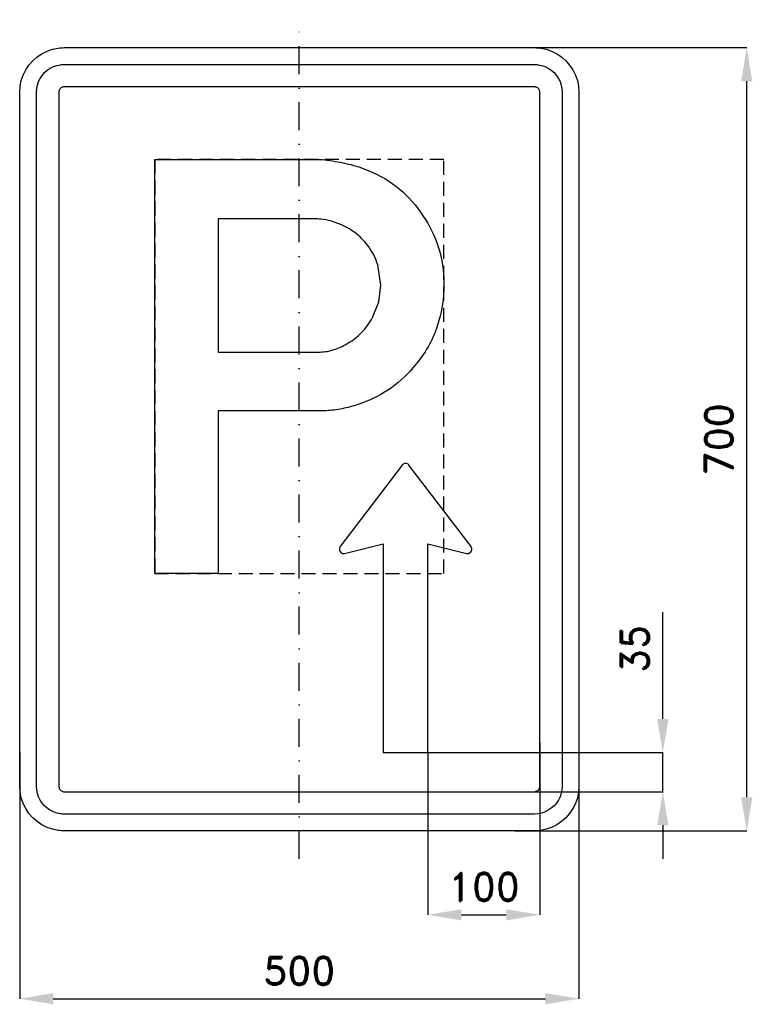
# Model space of a CAD drawing. Header units: millimetres. Extents: x -250 to 405, y -505 to 375.
import ezdxf

# ---------------------------------------------------------------- set-up
doc = ezdxf.new("R2010")
doc.units = ezdxf.units.MM
doc.header["$LTSCALE"] = 5
doc.linetypes.add('ČERCHOVANÁX2', pattern=[2, 1, -0.5, 0, -0.5])
doc.linetypes.add('ČÁRKOVANÁX2', pattern=[1.5, 1, -0.5])
doc.layers.add('Kóty', color=2, linetype='Continuous')
doc.layers.add('Značka', color=7, linetype='Continuous')
doc.styles.get("Standard").update_dxf_attribs({"font": 'romand.shx', "height": 25})
doc.dimstyles.get("Standard").update_dxf_attribs({"dimtxt": 25, "dimasz": 30, "dimexe": 0.18, "dimexo": 0.0625, "dimgap": 12.5, "dimtad": 1, "dimdec": 0, "dimzin": 0, "dimdsep": 46, "dimtxsty": 'Standard', "dimcen": 0.09, "dimadec": 0, "dimazin": 0, "dimtfac": 1, "dimtdec": 0, "dimtofl": 0, "dimtmove": 0, "dimatfit": 3, "dimfxl": 1, "dimtolj": 1, "dimtzin": 0, "dimarcsym": 0})

# ---------------------------------------------------------------- blocks, each defined once
blk = doc.blocks.new('*D1')
at = {"layer": 'Defpoints', "color": 0, "transparency": 16777216}
for p in [(-250, -280), (250, -280), (250, -500)]:
    blk.add_point(p, dxfattribs=at)
at = {"layer": 'Kóty', "color": 0, "lineweight": -2, "transparency": 16777216}
for p, q in [((-250, -280.0625), (-250, -500.18)), ((250, -280.0625), (250, -500.18)), ((-220, -500), (220, -500))]:
    blk.add_line(p, q, dxfattribs=at)
at = {"layer": 'Kóty', "color": 0, "transparency": 16777216}
for points in [[(-220, -495), (-220, -505), (-250, -500)], [(220, -495), (220, -505), (250, -500)]]:
    blk.add_solid(points, dxfattribs=at)
at = {"layer": 'Kóty', "color": 0, "transparency": 16777216, "insert": (0, -475), "char_height": 25, "attachment_point": 5}
blk.add_mtext('\\A1;500', dxfattribs=at)
blk = doc.blocks.new('*D2')
at = {"layer": 'Defpoints', "color": 0, "transparency": 16777216}
for p in [(115, -280), (325, -280), (114.91, -315)]:
    blk.add_point(p, dxfattribs=at)
at = {"layer": 'Kóty', "color": 0, "lineweight": -2, "transparency": 16777216}
for p, q in [((325, -250), (325, -154.52)), ((115.06, -280), (325.18, -280)), ((114.98, -315), (325.18, -315)), ((325, -345), (325, -375))]:
    blk.add_line(p, q, dxfattribs=at)
at = {"layer": 'Kóty', "color": 0, "transparency": 16777216}
for points in [[(320, -250), (330, -250), (325, -280)], [(320, -345), (330, -345), (325, -315)]]:
    blk.add_solid(points, dxfattribs=at)
at = {"layer": 'Kóty', "color": 0, "transparency": 16777216, "insert": (300, -187.26), "char_height": 25, "attachment_point": 5, "rotation": 90}
blk.add_mtext('\\A1;35', dxfattribs=at)
blk = doc.blocks.new('*D3')
at = {"layer": 'Defpoints', "color": 0, "transparency": 16777216}
for p in [(215, -270.79), (115, -280), (215, -425)]:
    blk.add_point(p, dxfattribs=at)
at = {"layer": 'Kóty', "color": 0, "lineweight": -2, "transparency": 16777216}
for p, q in [((215, -270.85), (215, -425.18)), ((115, -280.06), (115, -425.18)), ((145, -425), (185, -425))]:
    blk.add_line(p, q, dxfattribs=at)
at = {"layer": 'Kóty', "color": 0, "transparency": 16777216}
for points in [[(145, -420), (145, -430), (115, -425)], [(185, -420), (185, -430), (215, -425)]]:
    blk.add_solid(points, dxfattribs=at)
at = {"layer": 'Kóty', "color": 0, "transparency": 16777216, "insert": (165, -400), "char_height": 25, "attachment_point": 5}
blk.add_mtext('\\A1;100', dxfattribs=at)
blk = doc.blocks.new('*D4')
at = {"layer": 'Defpoints', "color": 0, "transparency": 16777216}
for p in [(188.6, 350), (400, 350), (192.41, -350)]:
    blk.add_point(p, dxfattribs=at)
at = {"layer": 'Kóty', "color": 0, "lineweight": -2, "transparency": 16777216}
for p, q in [((188.66, 350), (400.18, 350)), ((400, -320), (400, 320)), ((192.47, -350), (400.18, -350))]:
    blk.add_line(p, q, dxfattribs=at)
at = {"layer": 'Kóty', "color": 0, "transparency": 16777216}
for points in [[(395, 320), (405, 320), (400, 350)], [(395, -320), (405, -320), (400, -350)]]:
    blk.add_solid(points, dxfattribs=at)
at = {"layer": 'Kóty', "color": 0, "transparency": 16777216, "insert": (375, 0), "char_height": 25, "attachment_point": 5, "rotation": 90}
blk.add_mtext('\\A1;700', dxfattribs=at)

msp = doc.modelspace()

# ---------------------------------------------------------------- linework, layer by layer
at = {"color": 5}
msp.add_lwpolyline([(115, -93.413), (149.5, -101.96), (149.7, -101.999), (149.9, -102.032), (150.7, -102.071), (151.4, -101.953), (152.3, -101.619), (153, -101.071), (153.6, -100.363), (154, -99.524), (154.2, -98.613), (154.2, -97.679), (154, -96.951), (153.7, -96.285), (153.6, -96.13), (153.5, -95.977), (98, -23.114), (97.9, -22.979), (97.8, -22.846), (97.3, -22.375), (96.7, -22.012), (95.9, -21.711), (95, -21.617), (94.1, -21.713), (93.3, -22.012), (92.7, -22.373), (92.2, -22.846), (92.1, -22.978), (92, -23.114), (36.5, -95.977), (36.4, -96.13), (36.3, -96.285), (36, -96.953), (35.8, -97.679), (35.8, -98.612), (36, -99.524), (36.4, -100.364), (37, -101.071), (37.7, -101.616), (38.6, -101.953), (39.3, -102.074, 0.0575546), (40.1, -102.032), (40.3, -101.999), (40.5, -101.96), (75, -93.413), (75, -280), (115, -280), (115, -93.413)], format="xyb", dxfattribs=at)
at = {"layer": 'Kóty'}
msp.add_lwpolyline([(325, -315), (325, -280)], dxfattribs=at)
at = {"layer": 'Značka', "color": 6, "linetype": 'ČERCHOVANÁX2', "ltscale": 5}
msp.add_lwpolyline([(0, -375), (0, 375)], dxfattribs=at)
at = {"layer": 'Značka', "color": 5}
for points in [[(-210, -350), (-210.2, -349.9995), (-210.3, -349.9988, -0.0321716), (-215.5, -349.637), (-220.6, -348.5823), (-225.5, -346.9227), (-230.1, -344.5885), (-234.4, -341.714), (-238.3, -338.2843), (-241.7, -334.4026), (-244.6, -330.0906), (-246.9, -325.4605), (-248.6, -320.5549), (-249.7, -315.4767), (-250, -310.314), (-250, -310.157), (-250, -310), (-250, 310), (-250, 310.157), (-250, 310.314), (-249.6, 315.479), (-248.6, 320.555), (-246.9, 325.464), (-244.6, 330.091), (-241.7, 334.402), (-238.3, 338.284), (-234.4, 341.717), (-230.1, 344.589), (-225.5, 346.906), (-220.6, 348.582), (-215.5, 349.654, -0.0367311), (-210.3, 349.999), (-210.2, 350), (-210, 350), (210, 350), (210.2, 350), (210.3, 349.999, -0.0321716), (215.5, 349.637), (220.6, 348.582), (225.5, 346.923), (230.1, 344.589), (234.4, 341.714), (238.3, 338.284), (241.7, 334.403), (244.6, 330.091), (246.9, 325.46), (248.6, 320.555), (249.7, 315.477), (250, 310.314), (250, 310.157), (250, 310), (250, -310), (250, -310.157), (250, -310.314), (249.6, -315.4791), (248.6, -320.5549), (246.9, -325.4636), (244.6, -330.0906), (241.7, -334.4017), (238.3, -338.2843), (234.4, -341.7172), (230.1, -344.5885), (225.5, -346.9061), (220.6, -348.5823), (215.5, -349.6542, -0.0367341), (210.3, -349.9988), (210.2, -349.9996), (210, -350), (-210, -350)], [(-210, -335), (-210.1, -334.9997), (-210.2, -334.9992, -0.0321601), (-213.4, -334.7731), (-216.6, -334.1139), (-219.7, -333.0767), (-222.6, -331.6178), (-225.3, -329.8212), (-227.7, -327.6777), (-229.8, -325.2516), (-231.6, -322.5566), (-233.1, -319.6628), (-234.1, -316.5968), (-234.8, -313.423), (-235, -310.196), (-235, -310.098), (-235, -310), (-235, 310), (-235, 310.098), (-235, 310.196), (-234.8, 313.424), (-234.1, 316.597), (-233.1, 319.665), (-231.6, 322.557), (-229.8, 325.251), (-227.7, 327.678), (-225.3, 329.823), (-222.6, 331.618), (-219.7, 333.066), (-216.6, 334.114), (-213.4, 334.784, -0.0367287), (-210.2, 334.999), (-210.1, 335), (-210, 335), (210, 335), (210.1, 335), (210.2, 334.999, -0.0321789), (213.4, 334.773), (216.6, 334.114), (219.7, 333.077), (222.6, 331.618), (225.3, 329.821), (227.7, 327.678), (229.8, 325.252), (231.6, 322.557), (233.1, 319.663), (234.1, 316.597), (234.8, 313.423), (235, 310.196), (235, 310.098), (235, 310), (235, -310), (235, -310.098), (235, -310.196), (234.8, -313.424), (234.1, -316.5968), (233.1, -319.6648), (231.6, -322.5566), (229.8, -325.2511), (227.7, -327.6777), (225.3, -329.8233), (222.6, -331.6178), (219.7, -333.0663), (216.6, -334.1139), (213.4, -334.7839), (210.2, -334.9992), (210.1, -334.9997), (210, -335), (-210, -335)], [(-129.2, -119.961), (-129.2, 250.039), (20.5, 250.039), (22.7, 249.754), (24.9, 249.46, -0.0253522), (43.9, 246.011, -0.042933), (62.2, 240.018, -0.0795852), (89.4, 223.722, -0.076468), (110.5, 199.742, -0.0768591), (124.5, 171.213, -0.0757333), (129.2, 139.771, -0.0940344), (122.6, 99.087, -0.0983727), (101.5, 63.844, -0.0732822), (79.2, 43.988, -0.067707), (52.4, 31.122, -0.0342059), (38.4, 27.282, -0.0378679), (24.1, 25.495), (21.7, 25.383), (19.3, 25.302), (-72.5, 25.302), (-72.5, -119.961), (-129.2, -119.961)], [(-72.5, 196.89), (-72.5, 77.873), (15.1, 77.873), (16.8, 77.875), (18.6, 77.911, 0.0671332), (30.9, 80.101, 0.0577061), (42.4, 85.311, 0.0717257), (55.7, 95.396, 0.0745311), (65.5, 108.783), (71.1, 122.785), (72.8, 137.844), (70.1, 155.791, 0.0837356), (62.1, 171.915, 0.0733358), (51.3, 183.454, 0.0660673), (37.8, 191.648), (28.7, 195.041, 0.0492476), (19.2, 196.697), (17.7, 196.805), (16.3, 196.89), (-72.5, 196.89)]]:
    msp.add_lwpolyline(points, format="xyb", dxfattribs=at)
msp.add_lwpolyline([(-210, -315), (210, -315), (210, -315), (210, -315), (210.7, -314.955), (211.3, -314.823), (211.9, -314.615), (212.5, -314.324), (213.1, -313.964), (213.5, -313.536), (214, -313.05), (214.3, -312.511), (214.6, -311.933), (214.8, -311.319), (215, -310.685), (215, -310.039), (215, -310.02), (215, -310), (215, 310), (215, 310.02), (215, 310.039), (215, 310.685), (214.8, 311.319), (214.6, 311.933), (214.3, 312.511), (214, 313.05), (213.5, 313.536), (213.1, 313.965), (212.5, 314.324), (211.9, 314.613), (211.3, 314.823), (210.7, 314.957), (210, 315), (210, 315), (210, 315), (-210, 315), (-210, 315), (-210, 315), (-210.7, 314.955), (-211.3, 314.823), (-211.9, 314.615), (-212.5, 314.324), (-213.1, 313.964), (-213.5, 313.536), (-214, 313.05), (-214.3, 312.511), (-214.6, 311.933), (-214.8, 311.319), (-215, 310.685), (-215, 310.039), (-215, 310.02), (-215, 310), (-215, -310), (-215, -310.02), (-215, -310.039), (-215, -310.685), (-214.8, -311.319), (-214.6, -311.933), (-214.3, -312.511), (-214, -313.05), (-213.5, -313.536), (-213.1, -313.965), (-212.5, -314.324), (-211.9, -314.613), (-211.3, -314.823), (-210.7, -314.957), (-210, -315), (-210, -315), (-210, -315)], dxfattribs=at)
at = {"layer": 'Značka', "color": 6, "linetype": 'ČÁRKOVANÁX2', "ltscale": 2.5}
msp.add_lwpolyline([(-129.2, -119.961), (129.183, -119.961), (129.183, 250.039), (-129.2, 250.039)], close=True, dxfattribs=at)

# ---------------------------------------------------------------- dimensions: what is measured, and where the dimension line sits
at = {"layer": 'Kóty'}
for base, p1, p2, picture, middle in [((400, 350), (192.4051, -350), (188.6003, 350), '*D4', (375, 0)), ((325, -280), (114.9145, -315), (115, -280), '*D2', (300, -187.2619))]:
    dim = msp.add_linear_dim(base=base, p1=p1, p2=p2, angle=90, dimstyle='Standard', dxfattribs=at)
    dim.commit()
    dim.dimension.update_dxf_attribs({"geometry": picture, "text_midpoint": middle})
for base, p1, p2, picture, middle in [((215, -425), (115, -280), (215, -270.7882), '*D3', (165, -400)), ((250, -500), (-250, -280), (250, -280), '*D1', (0, -475))]:
    dim = msp.add_linear_dim(base=base, p1=p1, p2=p2, dimstyle='Standard', dxfattribs=at)
    dim.commit()
    dim.dimension.update_dxf_attribs({"geometry": picture, "text_midpoint": middle})

doc.saveas('drawing.dxf')
